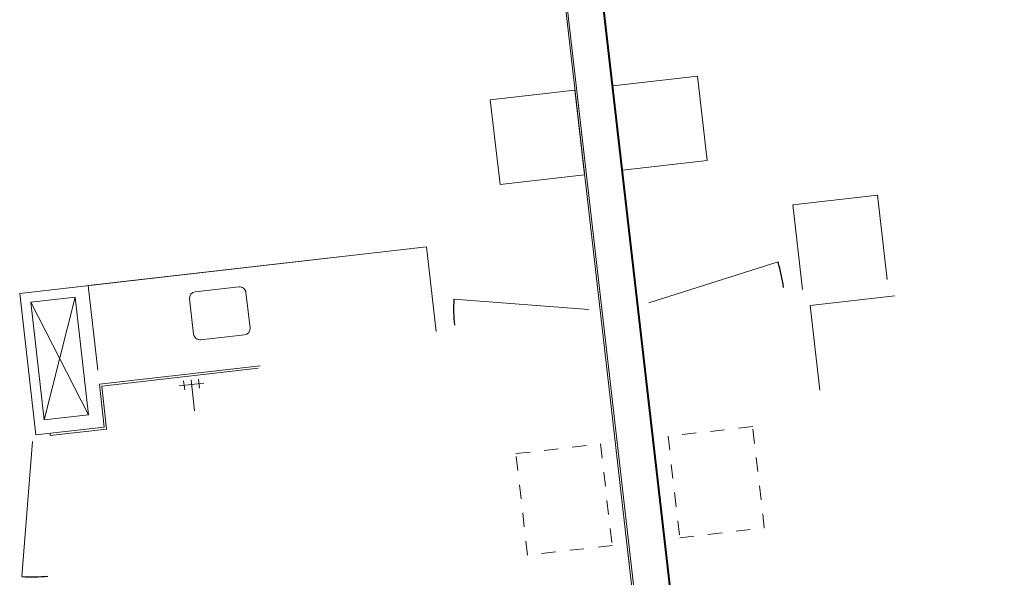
# Model space of a CAD drawing. Header units: metres. Extents: x 136266 to 136452, y 453403 to 453560.
# Tile 107 of 133: x 136321 to 136328, y 453516 to 453520. Entities that reach past the tile are written whole.
import ezdxf

# ---------------------------------------------------------------- set-up
doc = ezdxf.new("R2010")
doc.units = ezdxf.units.M
doc.linetypes.add('GS streep 0_60mm', pattern=[1.2, 0.6, -0.6])
for name, color, linetype, lineweight in [('A-DETL-BEBOUWING', 253, 'Continuous', 9), ('A-DETL-GENF', 92, 'Continuous', 5), ('A-FLOR', 192, 'Continuous', 5), ('M-EQPM-1', 50, 'GS streep 0_60mm', 5), ('N-WE-OG-BEBOUWING_HOOFDGEBOUW-T25', 7, 'Continuous', 25)]:
    doc.layers.add(name, color=color, linetype=linetype, lineweight=lineweight)
doc.styles.add('NLCS-ISO-M200-T25', font='txt', dxfattribs={"height": 0.5})

# ---------------------------------------------------------------- blocks, each defined once
blk = doc.blocks.new('859-DO-0010 29-09-2022')
for centre, start, end in [((38886.2, 72031.4), 31.778, 42.778), ((38524.8, 71807.5), 200.778, 211.778), ((35374, 69295.1), 290.778, 301.778)]:
    blk.add_arc(centre, 954, start, end)
at = {"layer": 'A-DETL-BEBOUWING'}
for p, q in [((41584.5, 67516), (36673.7, 75443.2)), ((36461.2, 75311.5), (41372, 67384.4)), ((38514.6, 73622.5), (38004.5, 73306.5)), ((38830.6, 73112.4), (38514.6, 73622.5)), ((40019.9, 73404.8), (39509.8, 73088.8)), ((40019.9, 73404.8), (40335.9, 72894.7)), ((38004.5, 73306.5), (38320.5, 72796.5)), ((37265.6, 72848.8), (37775.7, 73164.7)), ((37775.7, 73164.7), (38091.7, 72654.7)), ((38320.5, 72796.5), (38830.6, 73112.4)), ((39509.8, 73088.8), (39825.8, 72578.8)), ((37581.6, 72338.7), (37265.6, 72848.8)), ((40433.1, 72813.8), (39923, 72497.8)), ((38091.7, 72654.7), (37581.6, 72338.7)), ((38886.2, 72031.4), (39586.5, 72679.3)), ((39923, 72497.8), (40239, 71987.8)), ((38524.8, 71807.5), (37632.8, 71469)), ((37300.3, 71720), (34847.7, 70200.7)), ((37300.3, 71720), (37616.2, 71209.9)), ((39709.7, 70554.1), (39772.9, 70452.1)), ((35576, 69946), (35260, 70456.1)), ((36597.8, 70461.4), (35628.7, 69861)), ((35649.3, 69856.2), (36592.9, 70440.7)), ((39544, 70310.3), (39480.8, 70412.3)), ((34944.1, 70178), (35211.9, 70343.9)), ((35211.9, 70343.9), (35651.1, 69634.9)), ((34847.7, 70200.7), (35376.5, 69347.2)), ((35383.3, 69469), (34944.1, 70178)), ((36290.9, 70183), (36142.1, 70090.9)), ((36199.4, 70164.6), (36315.2, 69977.5)), ((36244, 70192.2), (36278.2, 70137)), ((36154.7, 70136.9), (36189, 70081.7)), ((35788.8, 69602.6), (35628.7, 69861)), ((35809.4, 69597.7), (35649.3, 69856.2)), ((35376.5, 69347.2), (35788.8, 69602.6)), ((35651.1, 69634.9), (35383.3, 69469)), ((35469.4, 69387.1), (35809.4, 69597.7)), ((35461.5, 69399.8), (35469.4, 69387.1)), ((35374, 69295.1), (35712.5, 68403.1))]:
    blk.add_line(p, q, dxfattribs=at)
at = {"layer": 'A-DETL-GENF'}
for p, q in [((40019.9, 73404.8), (40335.9, 72894.7)), ((35260, 70456.1), (36790.2, 71404)), ((35961.8, 70737.9), (36225.3, 70901.2)), ((36287.3, 70886.6), (36419, 70674.1)), ((36078.9, 70463.4), (35947.3, 70676)), ((36404.4, 70612.1), (36140.9, 70448.9)), ((35383.3, 69469), (35211.9, 70343.9)), ((35651.1, 69634.9), (34944.1, 70178))]:
    blk.add_line(p, q, dxfattribs=at)
for centre, start, end in [((36249, 70862.9), 31.778, 121.778), ((35985.5, 70699.7), 121.778, 211.778), ((36380.7, 70650.4), 301.778, 31.778), ((36117.2, 70487.1), 211.778, 301.778)]:
    blk.add_arc(centre, 45, start, end, dxfattribs=at)
at = {"layer": 'A-FLOR'}
for p, q in [((36678.8, 75446.3), (41589.6, 67519.1)), ((41361, 67377.6), (36450.2, 75304.7))]:
    blk.add_line(p, q, dxfattribs=at)
at = {"layer": 'M-EQPM-1'}
for p, q in [((39919.3, 71554.4), (39409.2, 71238.4)), ((40298.4, 70942.3), (39919.3, 71554.4)), ((39409.2, 71238.4), (39788.4, 70626.4)), ((38491.8, 70670.1), (39001.8, 70986.1)), ((39001.8, 70986.1), (39381, 70374)), ((39788.4, 70626.4), (40298.4, 70942.3)), ((38871, 70058), (38491.8, 70670.1)), ((39381, 70374), (38871, 70058))]:
    blk.add_line(p, q, dxfattribs=at)

msp = doc.modelspace()

# ---------------------------------------------------------------- block references
at = {"xscale": 0.001, "yscale": 0.001, "zscale": 0.001, "rotation": 334.7650131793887}
msp.add_blockref('859-DO-0010 29-09-2022', (136259.6791, 453469.3711), dxfattribs=at)

# ---------------------------------------------------------------- next in the draw order: texts
at = {"layer": 'N-WE-OG-BEBOUWING_HOOFDGEBOUW-T25', "insert": (136329.6985, 453519.2086), "char_height": 1, "attachment_point": 1, "rotation": 334.76478, "style": 'NLCS-ISO-M200-T25', "bg_fill": 19, "box_fill_scale": 1.5, "bg_fill_color": 256, "bg_fill_transparency": 0}
msp.add_mtext_dynamic_manual_height_columns('Vloerpeil = +2.17 NAP', width=13.226568, gutter_width=2.5, heights=[0], dxfattribs=at)

doc.saveas('drawing.dxf')
